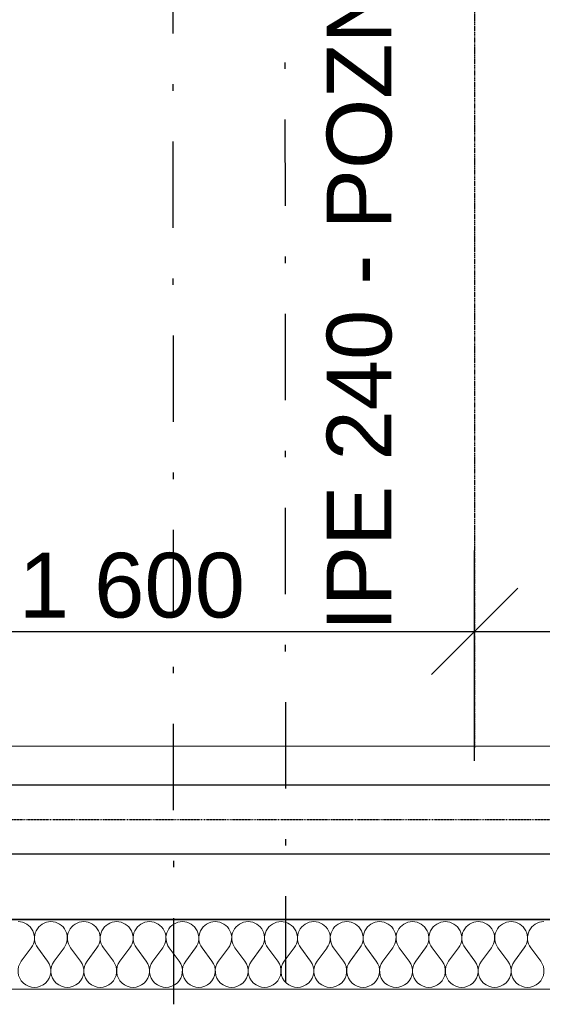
# Model space of a CAD drawing. Header units: millimetres. Extents: x -23738 to 4435, y -2716 to 20653.
# Tile 63 of 160: x -2587 to -1375, y 156 to 2438. Entities that reach past the tile are written whole.
import ezdxf

# ---------------------------------------------------------------- set-up
doc = ezdxf.new("R2010")
doc.units = ezdxf.units.MM
doc.header["$MEASUREMENT"] = 0
for name, pattern in [('Wipeout_Contour', [1000, 0, -1000]), ('Čerchovaná', [450, 200, -117.5, 15, -117.5]), ('Čerchovaná M', [4.5, 2.5, -0.85, 0.3, -0.85]), ('Čerchovaná S', [3.5, 1.5, -0.85, 0.3, -0.85])]:
    doc.linetypes.add(name, pattern=pattern)
for name, color, linetype in [('9._POHLED ZÁPADNÍ_2_0', 7, 'Continuous'), ('9._POHLED ZÁPADNÍ_2_2D prvky - obecné', 7, 'Continuous'), ('9._POHLED ZÁPADNÍ_2_Kóty - SP', 7, 'Continuous'), ('9._POHLED ZÁPADNÍ_2_Nové_Konstrukce - krov', 7, 'Continuous'), ('9._POHLED ZÁPADNÍ_2_Nové_Konstrukce - nosné', 7, 'Continuous'), ('9._POHLED ZÁPADNÍ_2_Nové_Kóty - SP', 7, 'Continuous'), ('9._POHLED ZÁPADNÍ_2_Nové_Popis', 7, 'Continuous'), ('9._POHLED ZÁPADNÍ_2_Nové_Výplně - Povrchové', 7, 'Continuous'), ('9._POHLED ZÁPADNÍ_2_Nové_Výplně – Řezové', 7, 'Continuous'), ('9._POHLED ZÁPADNÍ_2_VÝTAH VAR 1', 7, 'Continuous')]:
    doc.layers.add(name, color=color, linetype=linetype)
doc.styles.add('GENEROVANÝ_STYL_1', font='txt')
doc.styles.add('GENEROVANÝ_STYL_2', font='arial.ttf')

# ---------------------------------------------------------------- blocks, each defined once
blk = doc.blocks.new('*X6', base_point=(-24533.1, -6254.2))
at = {"layer": '9._POHLED ZÁPADNÍ_2_Nové_Výplně – Řezové', "color": 21, "linetype": 'Continuous', "lineweight": 20, "true_color": 0xffaaaa}
for p, q in [((-2582.9, 256.3), (-2560, 286.8)), ((-2521.9, 256.3), (-2544.8, 286.8)), ((-2506.7, 256.3), (-2483.8, 286.8)), ((-2445.7, 256.3), (-2468.6, 286.8)), ((-2430.5, 256.3), (-2407.6, 286.8)), ((-2369.5, 256.3), (-2392.4, 286.8)), ((-2354.3, 256.3), (-2331.4, 286.8)), ((-2293.3, 256.3), (-2316.2, 286.8)), ((-2278.1, 256.3), (-2255.2, 286.8)), ((-2217.1, 256.3), (-2240, 286.8)), ((-2201.9, 256.3), (-2179, 286.8)), ((-2140.9, 256.3), (-2163.8, 286.8)), ((-2125.7, 256.3), (-2102.8, 286.8)), ((-2064.8, 256.3), (-2087.6, 286.8)), ((-2049.5, 256.3), (-2026.7, 286.8)), ((-1988.6, 256.3), (-2011.4, 286.8)), ((-1973.3, 256.3), (-1950.5, 286.8)), ((-1912.4, 256.3), (-1935.2, 286.8)), ((-1897.1, 256.3), (-1874.3, 286.8)), ((-1836.2, 256.3), (-1859, 286.8)), ((-1820.9, 256.3), (-1798.1, 286.8)), ((-1760, 256.3), (-1782.8, 286.8)), ((-1744.8, 256.3), (-1721.9, 286.7)), ((-1683.8, 256.3), (-1706.7, 286.7)), ((-1668.6, 256.3), (-1645.7, 286.7)), ((-1607.6, 256.3), (-1630.5, 286.7)), ((-1592.4, 256.3), (-1569.5, 286.7)), ((-1531.4, 256.3), (-1554.3, 286.7)), ((-1516.2, 256.3), (-1493.3, 286.7)), ((-1455.2, 256.3), (-1478.1, 286.7)), ((-1440, 256.3), (-1417.1, 286.7)), ((-1379, 256.3), (-1401.9, 286.7))]:
    blk.add_line(p, q, dxfattribs=at)
for centre, start, end in [((-2590.5, 309.6), 323.1287, 89.9986), ((-2514.3, 309.6), 89.9986, 216.8684), ((-2514.3, 309.6), 323.1287, 89.9986), ((-2438.1, 309.6), 89.9986, 216.8684), ((-2438.1, 309.6), 323.1287, 89.9986), ((-2361.9, 309.6), 89.9986, 216.8684), ((-2361.9, 309.6), 323.1287, 89.9986), ((-2285.7, 309.6), 89.9986, 216.8684), ((-2285.7, 309.6), 323.1287, 89.9986), ((-2209.5, 309.6), 89.9986, 216.8684), ((-2209.5, 309.6), 323.1287, 89.9986), ((-2133.3, 309.6), 89.9986, 216.8684), ((-2133.3, 309.6), 323.1287, 89.9986), ((-2057.1, 309.6), 89.9986, 216.8684), ((-2057.1, 309.6), 323.1287, 89.9986), ((-1980.9, 309.6), 89.9986, 216.8684), ((-1980.9, 309.6), 323.1287, 89.9986), ((-1904.8, 309.6), 89.9986, 216.8684), ((-1904.8, 309.6), 323.1287, 89.9986), ((-1828.6, 309.6), 89.9986, 216.8684), ((-1828.6, 309.6), 323.1287, 89.9986), ((-1752.4, 309.6), 89.9986, 216.8684), ((-1752.4, 309.6), 323.1287, 89.9986), ((-1676.2, 309.6), 89.9986, 216.8684), ((-1676.2, 309.6), 323.1287, 89.9986), ((-1600, 309.6), 89.9986, 216.8684), ((-1600, 309.6), 323.1287, 89.9986), ((-1523.8, 309.6), 89.9986, 216.8684), ((-1523.8, 309.6), 323.1287, 89.9986), ((-1447.6, 309.6), 89.9986, 216.8684), ((-1447.6, 309.6), 323.1287, 89.9986), ((-1371.4, 309.6), 89.9986, 216.8684), ((-2552.4, 233.4), 143.1287, 36.8684), ((-2476.2, 233.4), 143.1287, 36.8684), ((-2400, 233.4), 143.1287, 36.8684), ((-2323.8, 233.4), 143.1287, 36.8684), ((-2247.6, 233.4), 143.1287, 36.8684), ((-2171.4, 233.4), 143.1287, 36.8684), ((-2095.2, 233.4), 143.1287, 36.8684), ((-2019, 233.4), 143.1287, 36.8684), ((-1942.9, 233.4), 143.1287, 36.8684), ((-1866.7, 233.4), 143.1287, 36.8684), ((-1790.5, 233.4), 143.1287, 36.8684), ((-1714.3, 233.4), 143.1287, 36.8684), ((-1638.1, 233.4), 143.1287, 36.8684), ((-1561.9, 233.4), 143.1287, 36.8684), ((-1485.7, 233.4), 143.1287, 36.8684), ((-1409.5, 233.4), 143.1287, 36.8684)]:
    blk.add_arc(centre, 38.1, start, end, dxfattribs=at)

msp = doc.modelspace()

# ---------------------------------------------------------------- linework, layer by layer
at = {"layer": '9._POHLED ZÁPADNÍ_2_Nové_Kóty - SP', "color": 1, "linetype": 'Continuous', "lineweight": 25}
for p, q in [((-1432.3, 1120.4), (-1632.3, 920.4)), ((-3132.3, 1020.4), (-1532.3, 1020.4)), ((-1532.3, 1020.4), (-701.9, 1020.4))]:
    msp.add_line(p, q, dxfattribs=at)

# ---------------------------------------------------------------- texts
at = {"layer": '9._POHLED ZÁPADNÍ_2_0', "color": 1, "linetype": 'Continuous', "lineweight": 25, "insert": (-1722.9, 1020.4), "char_height": 150, "attachment_point": 7, "rotation": 90, "style": 'GENEROVANÝ_STYL_1'}
msp.add_mtext('\\A1;{\\pql;\\fArial|b0|i0|c238|p38;IPE 240 - POZN.2}', dxfattribs=at)
at = {"layer": '9._POHLED ZÁPADNÍ_2_Kóty - SP', "color": 1, "linetype": 'Continuous', "lineweight": 25, "insert": (-2588.8, 1050.4), "char_height": 150, "width": 512.914, "attachment_point": 7, "style": 'GENEROVANÝ_STYL_2'}
msp.add_mtext('\\A1;{\\pql;\\fArial|b0|i0|c0|p38;1\xa0600}', dxfattribs=at)

# ---------------------------------------------------------------- wipeouts: each hides what was drawn before it
at = {"color": 254, "linetype": 'Wipeout_Contour', "lineweight": 0, "ltscale": 32872.39423}
msp.add_wipeout([(-321.7, 351.5), (-16007.9, 351.9), (-16007.9, 191.9), (-321.7, 191.5)], dxfattribs=at).dxf.layer = '9._POHLED ZÁPADNÍ_2_Nové_Výplně - Povrchové'

# ---------------------------------------------------------------- next in the draw order: linework, layer by layer
at = {"layer": '9._POHLED ZÁPADNÍ_2_Nové_Konstrukce - nosné', "color": 1, "linetype": 'Continuous', "lineweight": 25, "flags": 128}
for points in [[(-321.7, 351.5), (-16007.9, 351.9)], [(-16007.9, 191.9), (-161.7, 191.5)]]:
    msp.add_lwpolyline(points, dxfattribs=at)

# ---------------------------------------------------------------- next in the draw order: wipeouts: each hides what was drawn before it
at = {"color": 254, "linetype": 'Wipeout_Contour', "lineweight": 0, "ltscale": 33410.815601}
msp.add_wipeout([(-621.9, 754.5), (-15847.5, 749.8), (-15847.4, 349.8), (-621.9, 354.5)], dxfattribs=at).dxf.layer = '9._POHLED ZÁPADNÍ_2_Nové_Výplně - Povrchové'

# ---------------------------------------------------------------- next in the draw order: linework, layer by layer
at = {"layer": '9._POHLED ZÁPADNÍ_2_Nové_Konstrukce - krov', "color": 1, "linetype": 'Continuous', "lineweight": 25}
for p, q in [((-15844, 664.5), (-493.9, 664.5)), ((-15844, 504.5), (-493.9, 504.5))]:
    msp.add_line(p, q, dxfattribs=at)
at = {"layer": '9._POHLED ZÁPADNÍ_2_Nové_Konstrukce - krov', "color": 1, "linetype": 'Čerchovaná M', "lineweight": 25}
for p, q in [((-15844, 664.5), (-493.9, 664.5)), ((-15844, 504.5), (-493.9, 504.5))]:
    msp.add_line(p, q, dxfattribs=at)
at = {"layer": '9._POHLED ZÁPADNÍ_2_Nové_Konstrukce - krov', "color": 1, "linetype": 'Čerchovaná S', "lineweight": 25}
msp.add_line((-15844, 584.5), (-493.9, 584.5), dxfattribs=at)
msp.add_line((-15844, 584.5), (-493.9, 584.5), dxfattribs=at)
at = {"layer": '9._POHLED ZÁPADNÍ_2_Nové_Konstrukce - nosné', "color": 1, "linetype": 'Continuous', "lineweight": 25, "flags": 128}
for points in [[(-621.9, 754.5), (-15847.5, 749.8)], [(-15847.4, 349.8), (-621.9, 354.5)]]:
    msp.add_lwpolyline(points, dxfattribs=at)
at = {"layer": '9._POHLED ZÁPADNÍ_2_Nové_Kóty - SP', "color": 1, "linetype": 'Continuous', "lineweight": 25}
msp.add_line((-1532.3, 720.4), (-1532.3, 1207.9), dxfattribs=at)
at = {"layer": '9._POHLED ZÁPADNÍ_2_Nové_Popis', "color": 1, "linetype": 'Čerchovaná M', "lineweight": 25}
msp.add_line((-1532.3, 8764.3), (-1532.3, 750.7), dxfattribs=at)

# ---------------------------------------------------------------- next in the draw order: wipeouts: each hides what was drawn before it
at = {"color": 254, "linetype": 'Wipeout_Contour', "lineweight": 0, "ltscale": 32872.39423}
msp.add_wipeout([(-321.7, 351.5), (-16007.9, 351.9), (-16007.9, 191.9), (-321.7, 191.5)], dxfattribs=at).dxf.layer = '9._POHLED ZÁPADNÍ_2_Nové_Výplně – Řezové'

# ---------------------------------------------------------------- next in the draw order: linework, layer by layer
at = {"layer": '9._POHLED ZÁPADNÍ_2_2D prvky - obecné', "color": 7, "linetype": 'Continuous', "lineweight": 13}
msp.add_line((-20183.6, 346.7), (-492.6, 352.7), dxfattribs=at)
at = {"layer": '9._POHLED ZÁPADNÍ_2_Nové_Konstrukce - krov', "color": 1, "linetype": 'Čerchovaná', "lineweight": 25}
for p, q in [((-1969.7, 206.4), (-1972.3, 4310.1)), ((-2229.5, 156), (-2232, 4259.8))]:
    msp.add_line(p, q, dxfattribs=at)
at = {"layer": '9._POHLED ZÁPADNÍ_2_Nové_Konstrukce - nosné', "color": 1, "linetype": 'Continuous', "lineweight": 25, "flags": 128}
for points in [[(-321.7, 351.5), (-16007.9, 351.9)], [(-16007.9, 191.9), (-161.7, 191.5)]]:
    msp.add_lwpolyline(points, dxfattribs=at)

# ---------------------------------------------------------------- next in the draw order: block references
at = {"layer": '9._POHLED ZÁPADNÍ_2_VÝTAH VAR 1', "color": 9, "linetype": 'Continuous', "lineweight": 13}
msp.add_blockref('*X6', (-24533.1, -6254.2), dxfattribs=at)

doc.saveas('drawing.dxf')
